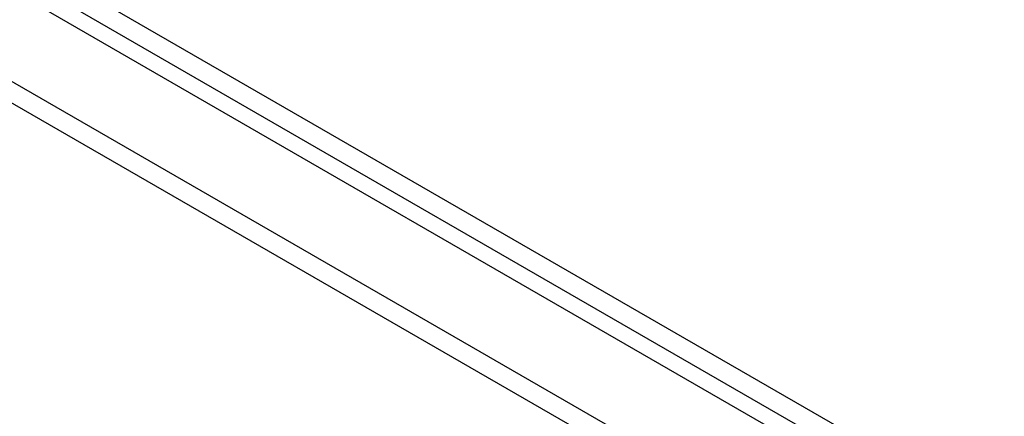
# Model space of a CAD drawing. Header units: inches. Extents: x 17 to 386, y 34 to 183.
# Tile 62 of 95: x 349.24 to 356.58, y 161.29 to 164.25. Entities that reach past the tile are written whole.
import ezdxf

# ---------------------------------------------------------------- set-up
doc = ezdxf.new("R2010")
doc.units = ezdxf.units.IN
doc.header["$MEASUREMENT"] = 0
doc.layers.add('Visible Edges(ANSI)', color=7, linetype='Continuous', lineweight=25)
doc.layers.add('Visible Tangent Edges(ANSI)', color=7, linetype='Continuous', lineweight=25)

msp = doc.modelspace()

# ---------------------------------------------------------------- linework, layer by layer
at = {"layer": 'Visible Edges(ANSI)'}
msp.add_line((327.9099, 176.7567), (378.5423, 147.524), dxfattribs=at)
at = {"layer": 'Visible Tangent Edges(ANSI)'}
for p, q in [((378.8131, 147.6656), (328.0414, 176.9786)), ((327.9714, 176.8574), (378.7431, 147.5444)), ((327.3195, 176.4158), (377.9518, 147.1832)), ((377.8818, 147.0619), (327.2495, 176.2945))]:
    msp.add_line(p, q, dxfattribs=at)

doc.saveas('drawing.dxf')
